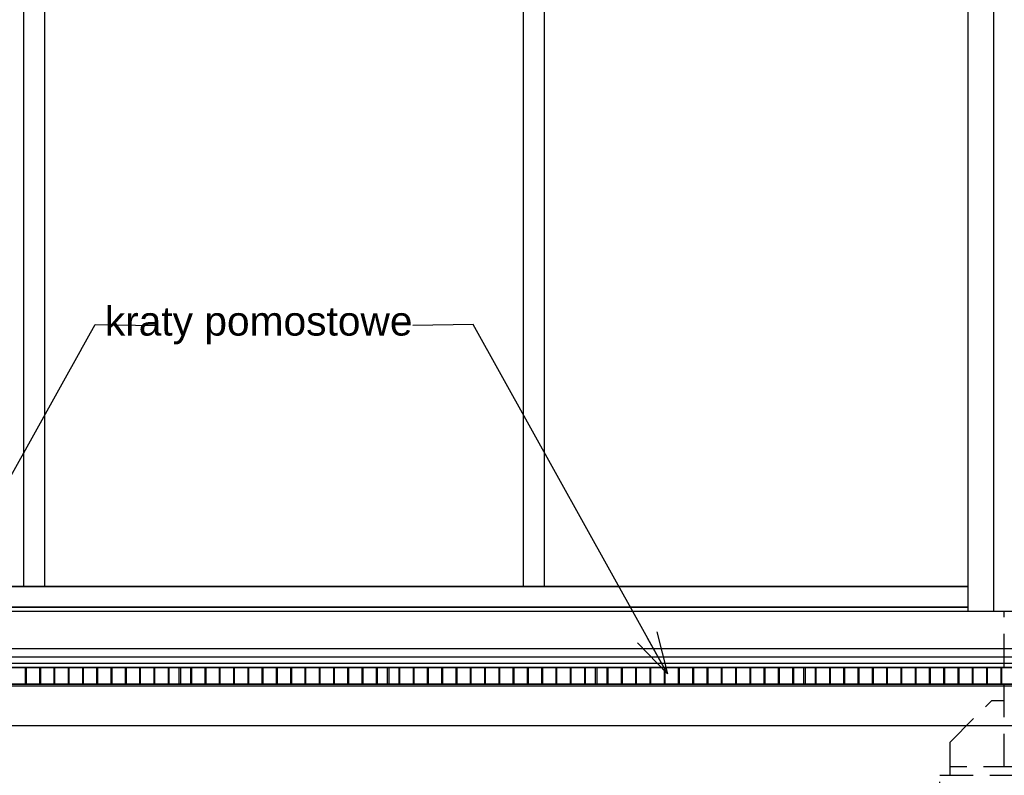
# Model space of a CAD drawing. Extents: x 5703 to 11842, y -4896 to -230.
# Tile 7 of 28: x 7083 to 7319, y -4658 to -4476. Entities that reach past the tile are written whole.
import ezdxf

# ---------------------------------------------------------------- set-up
doc = ezdxf.new("R2010")
doc.units = 0
doc.header["$LTSCALE"] = 2
doc.linetypes.add('JIS_02_2.0', pattern=[3, 2, -1])
doc.layers.add('a___widokowa_0.25', color=7, linetype='Continuous', lineweight=25)
for name, color, linetype in [('Budowlane - Krata Wema', 7, 'Continuous'), ('Budowlane - Opisy', 7, 'Continuous'), ('Budowlane - Wylewka betonowa', 7, 'Continuous'), ('Konstrukcja - Fasada', 7, 'Continuous'), ('Konstrukcja - Płyta - Zbrojenie Rozproszone', 7, 'Continuous'), ('Konstrukcja - slupy myjnia', 7, 'Continuous'), ('Myjnia - podloga', 7, 'Continuous')]:
    doc.layers.add(name, color=color, linetype=linetype)
doc.styles.add('GENERATED_STYLE_2', font='ARIAL.TTF')
doc.styles.get("Standard").update_dxf_attribs({"font": 'arial.ttf'})
doc.dimstyles.new('GENERATED_STYLE__61', dxfattribs={"dimtxt": 0.18, "dimasz": 4.56, "dimexe": 0.18, "dimexo": 0.0625, "dimgap": 0.09, "dimtad": 0, "dimtih": 1, "dimtoh": 1, "dimdec": 4, "dimzin": 0, "dimdsep": 46, "dimtxsty": 'Standard', "dimcen": 0.09, "dimadec": 0, "dimazin": 0, "dimtfac": 1, "dimtdec": 4, "dimtmove": 0, "dimatfit": 3, "dimldrblk": 'ARROWHEAD_3', "dimfxl": 1, "dimtolj": 1, "dimtzin": 0, "dimarcsym": 0})

# ---------------------------------------------------------------- blocks, each defined once
blk = doc.blocks.new('ARROWHEAD_3')
at = {"linetype": 'Continuous'}
blk.add_line((0, 0), (-1, 0), dxfattribs=at)
at = {"linetype": 'Continuous', "flags": 128}
blk.add_lwpolyline([(-1, 0.2679), (0, 0), (-1, -0.2679)], dxfattribs=at)

msp = doc.modelspace()

# ---------------------------------------------------------------- linework, layer by layer
at = {"layer": 'a___widokowa_0.25', "linetype": 'JIS_02_2.0', "ltscale": 2}
for p, q in [((7319.0055, -4655.9996), (7319.0076, -4618.5996)), ((7306.0076, -4649.9996), (7316.0076, -4639.9996)), ((7316.0076, -4639.9996), (7319.0076, -4639.9996)), ((7306.0076, -4657.9996), (7306.0076, -4649.9996)), ((7346.0076, -4655.9996), (7306.0076, -4655.9996)), ((7303.5421, -4727.5996), (7303.5421, -4657.9996)), ((7303.5421, -4657.9996), (7348.5421, -4657.9996))]:
    msp.add_line(p, q, dxfattribs=at)
at = {"layer": 'a___widokowa_0.25'}
for p, q in [((7496.542, -4631.1096), (6770.542, -4631.1096)), ((7494.0421, -4636.5996), (6855.042, -4636.5996))]:
    msp.add_line(p, q, dxfattribs=at)
at = {"layer": 'Budowlane - Krata Wema'}
for p, q in [((7080.707, -4632.0996), (7083.937, -4632.0996)), ((7083.9371, -4632.0996), (7080.7071, -4632.0996)), ((7083.937, -4632.0996), (7084.137, -4632.0996)), ((7083.937, -4636.0996), (7083.937, -4632.0996)), ((7083.9371, -4636.0996), (7083.9371, -4632.0996)), ((7084.1371, -4632.0996), (7083.9371, -4632.0996)), ((7084.137, -4632.0996), (7087.367, -4632.0996)), ((7084.137, -4636.0996), (7084.137, -4632.0996)), ((7087.3671, -4632.0996), (7084.1371, -4632.0996)), ((7084.1371, -4636.0996), (7084.1371, -4632.0996)), ((7087.367, -4632.0996), (7087.567, -4632.0996)), ((7087.367, -4636.0996), (7087.367, -4632.0996)), ((7087.3671, -4636.0996), (7087.3671, -4632.0996)), ((7087.5671, -4632.0996), (7087.3671, -4632.0996)), ((7087.567, -4632.0996), (7090.797, -4632.0996)), ((7087.567, -4636.0996), (7087.567, -4632.0996)), ((7090.7971, -4632.0996), (7087.5671, -4632.0996)), ((7087.5671, -4636.0996), (7087.5671, -4632.0996)), ((7090.797, -4632.0996), (7090.997, -4632.0996)), ((7090.797, -4636.0996), (7090.797, -4632.0996)), ((7090.7971, -4636.0996), (7090.7971, -4632.0996)), ((7090.9971, -4632.0996), (7090.7971, -4632.0996)), ((7090.997, -4632.0996), (7094.227, -4632.0996)), ((7090.997, -4636.0996), (7090.997, -4632.0996)), ((7094.2271, -4632.0996), (7090.9971, -4632.0996)), ((7090.9971, -4636.0996), (7090.9971, -4632.0996)), ((7094.227, -4632.0996), (7094.427, -4632.0996)), ((7094.227, -4636.0996), (7094.227, -4632.0996)), ((7094.2271, -4636.0996), (7094.2271, -4632.0996)), ((7094.4271, -4632.0996), (7094.2271, -4632.0996)), ((7094.427, -4632.0996), (7097.657, -4632.0996)), ((7094.427, -4636.0996), (7094.427, -4632.0996)), ((7097.6571, -4632.0996), (7094.4271, -4632.0996)), ((7094.4271, -4636.0996), (7094.4271, -4632.0996)), ((7097.657, -4632.0996), (7097.857, -4632.0996)), ((7097.657, -4636.0996), (7097.657, -4632.0996)), ((7097.6571, -4636.0996), (7097.6571, -4632.0996)), ((7097.8571, -4632.0996), (7097.6571, -4632.0996)), ((7097.857, -4632.0996), (7101.087, -4632.0996)), ((7097.857, -4636.0996), (7097.857, -4632.0996)), ((7101.0871, -4632.0996), (7097.8571, -4632.0996)), ((7097.8571, -4636.0996), (7097.8571, -4632.0996)), ((7101.087, -4632.0996), (7101.287, -4632.0996)), ((7101.087, -4636.0996), (7101.087, -4632.0996)), ((7101.0871, -4636.0996), (7101.0871, -4632.0996)), ((7101.2871, -4632.0996), (7101.0871, -4632.0996)), ((7101.287, -4632.0996), (7104.517, -4632.0996)), ((7101.287, -4636.0996), (7101.287, -4632.0996)), ((7104.5171, -4632.0996), (7101.2871, -4632.0996)), ((7101.2871, -4636.0996), (7101.2871, -4632.0996)), ((7104.517, -4632.0996), (7104.717, -4632.0996)), ((7104.517, -4636.0996), (7104.517, -4632.0996)), ((7104.5171, -4636.0996), (7104.5171, -4632.0996)), ((7104.7171, -4632.0996), (7104.5171, -4632.0996)), ((7104.717, -4632.0996), (7107.947, -4632.0996)), ((7104.717, -4636.0996), (7104.717, -4632.0996)), ((7107.9471, -4632.0996), (7104.7171, -4632.0996)), ((7104.7171, -4636.0996), (7104.7171, -4632.0996)), ((7107.947, -4632.0996), (7108.147, -4632.0996)), ((7107.947, -4636.0996), (7107.947, -4632.0996)), ((7107.9471, -4636.0996), (7107.9471, -4632.0996)), ((7108.1471, -4632.0996), (7107.9471, -4632.0996)), ((7108.147, -4632.0996), (7111.377, -4632.0996)), ((7108.147, -4636.0996), (7108.147, -4632.0996)), ((7111.3771, -4632.0996), (7108.1471, -4632.0996)), ((7108.1471, -4636.0996), (7108.1471, -4632.0996)), ((7111.377, -4632.0996), (7111.577, -4632.0996)), ((7111.377, -4636.0996), (7111.377, -4632.0996)), ((7111.3771, -4636.0996), (7111.3771, -4632.0996)), ((7111.5771, -4632.0996), (7111.3771, -4632.0996)), ((7111.577, -4632.0996), (7114.807, -4632.0996)), ((7111.577, -4636.0996), (7111.577, -4632.0996)), ((7114.8071, -4632.0996), (7111.5771, -4632.0996)), ((7111.5771, -4636.0996), (7111.5771, -4632.0996)), ((7114.807, -4632.0996), (7115.007, -4632.0996)), ((7114.807, -4636.0996), (7114.807, -4632.0996)), ((7114.8071, -4636.0996), (7114.8071, -4632.0996)), ((7115.0071, -4632.0996), (7114.8071, -4632.0996)), ((7115.007, -4632.0996), (7118.237, -4632.0996)), ((7115.007, -4636.0996), (7115.007, -4632.0996)), ((7118.2371, -4632.0996), (7115.0071, -4632.0996)), ((7115.0071, -4636.0996), (7115.0071, -4632.0996)), ((7118.237, -4632.0996), (7118.437, -4632.0996)), ((7118.237, -4636.0996), (7118.237, -4632.0996)), ((7118.2371, -4636.0996), (7118.2371, -4632.0996)), ((7118.4371, -4632.0996), (7118.2371, -4632.0996)), ((7118.437, -4632.0996), (7120.842, -4632.0996)), ((7118.437, -4636.0996), (7118.437, -4632.0996)), ((7120.8421, -4632.0996), (7118.4371, -4632.0996)), ((7118.4371, -4636.0996), (7118.4371, -4632.0996)), ((7120.842, -4632.0996), (7121.042, -4632.0996)), ((7120.842, -4636.0996), (7120.842, -4632.0996)), ((7120.8421, -4636.0996), (7120.8421, -4632.0996)), ((7121.0421, -4632.0996), (7120.8421, -4632.0996)), ((7121.042, -4632.0996), (7121.242, -4632.0996)), ((7121.2421, -4632.0996), (7121.0421, -4632.0996)), ((7121.242, -4632.0996), (7123.647, -4632.0996)), ((7121.242, -4636.0996), (7121.242, -4632.0996)), ((7123.6471, -4632.0996), (7121.2421, -4632.0996)), ((7121.2421, -4636.0996), (7121.2421, -4632.0996)), ((7123.647, -4632.0996), (7123.847, -4632.0996)), ((7123.647, -4636.0996), (7123.647, -4632.0996)), ((7123.6471, -4636.0996), (7123.6471, -4632.0996)), ((7123.8471, -4632.0996), (7123.6471, -4632.0996)), ((7123.847, -4632.0996), (7127.077, -4632.0996)), ((7123.847, -4636.0996), (7123.847, -4632.0996)), ((7127.0771, -4632.0996), (7123.8471, -4632.0996)), ((7123.8471, -4636.0996), (7123.8471, -4632.0996)), ((7127.077, -4632.0996), (7127.277, -4632.0996)), ((7127.077, -4636.0996), (7127.077, -4632.0996)), ((7127.0771, -4636.0996), (7127.0771, -4632.0996)), ((7127.2771, -4632.0996), (7127.0771, -4632.0996)), ((7127.277, -4632.0996), (7130.507, -4632.0996)), ((7127.277, -4636.0996), (7127.277, -4632.0996)), ((7130.5071, -4632.0996), (7127.2771, -4632.0996)), ((7127.2771, -4636.0996), (7127.2771, -4632.0996)), ((7130.507, -4632.0996), (7130.707, -4632.0996)), ((7130.507, -4636.0996), (7130.507, -4632.0996)), ((7130.5071, -4636.0996), (7130.5071, -4632.0996)), ((7130.7071, -4632.0996), (7130.5071, -4632.0996)), ((7130.707, -4632.0996), (7133.937, -4632.0996)), ((7130.707, -4636.0996), (7130.707, -4632.0996)), ((7133.9371, -4632.0996), (7130.7071, -4632.0996)), ((7130.7071, -4636.0996), (7130.7071, -4632.0996)), ((7133.937, -4632.0996), (7134.137, -4632.0996)), ((7133.937, -4636.0996), (7133.937, -4632.0996)), ((7133.9371, -4636.0996), (7133.9371, -4632.0996)), ((7134.1371, -4632.0996), (7133.9371, -4632.0996)), ((7134.137, -4632.0996), (7137.367, -4632.0996)), ((7134.137, -4636.0996), (7134.137, -4632.0996)), ((7137.3671, -4632.0996), (7134.1371, -4632.0996)), ((7134.1371, -4636.0996), (7134.1371, -4632.0996)), ((7137.367, -4632.0996), (7137.567, -4632.0996)), ((7137.367, -4636.0996), (7137.367, -4632.0996)), ((7137.3671, -4636.0996), (7137.3671, -4632.0996)), ((7137.5671, -4632.0996), (7137.3671, -4632.0996)), ((7137.567, -4632.0996), (7140.797, -4632.0996)), ((7137.567, -4636.0996), (7137.567, -4632.0996)), ((7140.7971, -4632.0996), (7137.5671, -4632.0996)), ((7137.5671, -4636.0996), (7137.5671, -4632.0996)), ((7140.797, -4632.0996), (7140.997, -4632.0996)), ((7140.797, -4636.0996), (7140.797, -4632.0996)), ((7140.7971, -4636.0996), (7140.7971, -4632.0996)), ((7140.9971, -4632.0996), (7140.7971, -4632.0996)), ((7140.997, -4632.0996), (7144.227, -4632.0996)), ((7140.997, -4636.0996), (7140.997, -4632.0996)), ((7144.2271, -4632.0996), (7140.9971, -4632.0996)), ((7140.9971, -4636.0996), (7140.9971, -4632.0996)), ((7144.227, -4632.0996), (7144.427, -4632.0996)), ((7144.227, -4636.0996), (7144.227, -4632.0996)), ((7144.2271, -4636.0996), (7144.2271, -4632.0996)), ((7144.4271, -4632.0996), (7144.2271, -4632.0996)), ((7144.427, -4632.0996), (7147.657, -4632.0996)), ((7144.427, -4636.0996), (7144.427, -4632.0996)), ((7147.6571, -4632.0996), (7144.4271, -4632.0996)), ((7144.4271, -4636.0996), (7144.4271, -4632.0996)), ((7147.657, -4632.0996), (7147.857, -4632.0996)), ((7147.657, -4636.0996), (7147.657, -4632.0996)), ((7147.6571, -4636.0996), (7147.6571, -4632.0996)), ((7147.8571, -4632.0996), (7147.6571, -4632.0996)), ((7147.857, -4632.0996), (7151.087, -4632.0996)), ((7147.857, -4636.0996), (7147.857, -4632.0996)), ((7151.0871, -4632.0996), (7147.8571, -4632.0996)), ((7147.8571, -4636.0996), (7147.8571, -4632.0996)), ((7151.087, -4632.0996), (7151.287, -4632.0996)), ((7151.087, -4636.0996), (7151.087, -4632.0996)), ((7151.0871, -4636.0996), (7151.0871, -4632.0996)), ((7151.2871, -4632.0996), (7151.0871, -4632.0996)), ((7151.287, -4632.0996), (7154.517, -4632.0996)), ((7151.287, -4636.0996), (7151.287, -4632.0996)), ((7154.5171, -4632.0996), (7151.2871, -4632.0996)), ((7151.2871, -4636.0996), (7151.2871, -4632.0996)), ((7154.517, -4632.0996), (7154.717, -4632.0996)), ((7154.517, -4636.0996), (7154.517, -4632.0996)), ((7154.5171, -4636.0996), (7154.5171, -4632.0996)), ((7154.7171, -4632.0996), (7154.5171, -4632.0996)), ((7154.717, -4632.0996), (7157.947, -4632.0996)), ((7154.717, -4636.0996), (7154.717, -4632.0996)), ((7157.9471, -4632.0996), (7154.7171, -4632.0996)), ((7154.7171, -4636.0996), (7154.7171, -4632.0996)), ((7157.947, -4632.0996), (7158.147, -4632.0996)), ((7157.947, -4636.0996), (7157.947, -4632.0996)), ((7157.9471, -4636.0996), (7157.9471, -4632.0996)), ((7158.1471, -4632.0996), (7157.9471, -4632.0996)), ((7158.147, -4632.0996), (7161.377, -4632.0996)), ((7158.147, -4636.0996), (7158.147, -4632.0996)), ((7161.3771, -4632.0996), (7158.1471, -4632.0996)), ((7158.1471, -4636.0996), (7158.1471, -4632.0996)), ((7161.377, -4632.0996), (7161.577, -4632.0996)), ((7161.377, -4636.0996), (7161.377, -4632.0996)), ((7161.3771, -4636.0996), (7161.3771, -4632.0996)), ((7161.5771, -4632.0996), (7161.3771, -4632.0996)), ((7161.577, -4632.0996), (7164.807, -4632.0996)), ((7161.577, -4636.0996), (7161.577, -4632.0996)), ((7164.8071, -4632.0996), (7161.5771, -4632.0996)), ((7161.5771, -4636.0996), (7161.5771, -4632.0996)), ((7164.807, -4632.0996), (7165.007, -4632.0996)), ((7164.807, -4636.0996), (7164.807, -4632.0996)), ((7164.8071, -4636.0996), (7164.8071, -4632.0996)), ((7165.0071, -4632.0996), (7164.8071, -4632.0996)), ((7165.007, -4632.0996), (7168.237, -4632.0996)), ((7165.007, -4636.0996), (7165.007, -4632.0996)), ((7168.2371, -4632.0996), (7165.0071, -4632.0996)), ((7165.0071, -4636.0996), (7165.0071, -4632.0996)), ((7168.237, -4632.0996), (7168.437, -4632.0996)), ((7168.237, -4636.0996), (7168.237, -4632.0996)), ((7168.2371, -4636.0996), (7168.2371, -4632.0996)), ((7168.4371, -4632.0996), (7168.2371, -4632.0996)), ((7168.437, -4632.0996), (7170.842, -4632.0996)), ((7168.437, -4636.0996), (7168.437, -4632.0996)), ((7170.8421, -4632.0996), (7168.4371, -4632.0996)), ((7168.4371, -4636.0996), (7168.4371, -4632.0996)), ((7170.842, -4632.0996), (7171.042, -4632.0996)), ((7170.842, -4636.0996), (7170.842, -4632.0996)), ((7170.8421, -4636.0996), (7170.8421, -4632.0996)), ((7171.0421, -4632.0996), (7170.8421, -4632.0996)), ((7171.042, -4632.0996), (7171.242, -4632.0996)), ((7171.2421, -4632.0996), (7171.0421, -4632.0996)), ((7171.242, -4632.0996), (7173.647, -4632.0996)), ((7171.242, -4636.0996), (7171.242, -4632.0996)), ((7173.6471, -4632.0996), (7171.2421, -4632.0996)), ((7171.2421, -4636.0996), (7171.2421, -4632.0996)), ((7173.647, -4632.0996), (7173.847, -4632.0996)), ((7173.647, -4636.0996), (7173.647, -4632.0996)), ((7173.6471, -4636.0996), (7173.6471, -4632.0996)), ((7173.8471, -4632.0996), (7173.6471, -4632.0996)), ((7173.847, -4632.0996), (7177.077, -4632.0996)), ((7173.847, -4636.0996), (7173.847, -4632.0996)), ((7177.0771, -4632.0996), (7173.8471, -4632.0996)), ((7173.8471, -4636.0996), (7173.8471, -4632.0996)), ((7177.077, -4632.0996), (7177.277, -4632.0996)), ((7177.077, -4636.0996), (7177.077, -4632.0996)), ((7177.0771, -4636.0996), (7177.0771, -4632.0996)), ((7177.2771, -4632.0996), (7177.0771, -4632.0996)), ((7177.277, -4632.0996), (7180.507, -4632.0996)), ((7177.277, -4636.0996), (7177.277, -4632.0996)), ((7180.5071, -4632.0996), (7177.2771, -4632.0996)), ((7177.2771, -4636.0996), (7177.2771, -4632.0996)), ((7180.507, -4632.0996), (7180.707, -4632.0996)), ((7180.507, -4636.0996), (7180.507, -4632.0996)), ((7180.5071, -4636.0996), (7180.5071, -4632.0996)), ((7180.7071, -4632.0996), (7180.5071, -4632.0996)), ((7180.707, -4632.0996), (7183.937, -4632.0996)), ((7180.707, -4636.0996), (7180.707, -4632.0996)), ((7183.9371, -4632.0996), (7180.7071, -4632.0996)), ((7180.7071, -4636.0996), (7180.7071, -4632.0996)), ((7183.937, -4632.0996), (7184.137, -4632.0996)), ((7183.937, -4636.0996), (7183.937, -4632.0996)), ((7183.9371, -4636.0996), (7183.9371, -4632.0996)), ((7184.1371, -4632.0996), (7183.9371, -4632.0996)), ((7184.137, -4632.0996), (7187.367, -4632.0996)), ((7184.137, -4636.0996), (7184.137, -4632.0996)), ((7187.3671, -4632.0996), (7184.1371, -4632.0996)), ((7184.1371, -4636.0996), (7184.1371, -4632.0996)), ((7187.367, -4632.0996), (7187.567, -4632.0996)), ((7187.367, -4636.0996), (7187.367, -4632.0996)), ((7187.3671, -4636.0996), (7187.3671, -4632.0996)), ((7187.5671, -4632.0996), (7187.3671, -4632.0996)), ((7187.567, -4632.0996), (7190.797, -4632.0996)), ((7187.567, -4636.0996), (7187.567, -4632.0996)), ((7190.7971, -4632.0996), (7187.5671, -4632.0996)), ((7187.5671, -4636.0996), (7187.5671, -4632.0996)), ((7190.797, -4632.0996), (7190.997, -4632.0996)), ((7190.797, -4636.0996), (7190.797, -4632.0996)), ((7190.7971, -4636.0996), (7190.7971, -4632.0996)), ((7190.9971, -4632.0996), (7190.7971, -4632.0996)), ((7190.997, -4632.0996), (7194.227, -4632.0996)), ((7190.997, -4636.0996), (7190.997, -4632.0996)), ((7194.2271, -4632.0996), (7190.9971, -4632.0996)), ((7190.9971, -4636.0996), (7190.9971, -4632.0996)), ((7194.227, -4632.0996), (7194.427, -4632.0996)), ((7194.227, -4636.0996), (7194.227, -4632.0996)), ((7194.2271, -4636.0996), (7194.2271, -4632.0996)), ((7194.4271, -4632.0996), (7194.2271, -4632.0996)), ((7194.427, -4632.0996), (7197.657, -4632.0996)), ((7194.427, -4636.0996), (7194.427, -4632.0996)), ((7197.6571, -4632.0996), (7194.4271, -4632.0996)), ((7194.4271, -4636.0996), (7194.4271, -4632.0996)), ((7197.657, -4632.0996), (7197.857, -4632.0996)), ((7197.657, -4636.0996), (7197.657, -4632.0996)), ((7197.6571, -4636.0996), (7197.6571, -4632.0996)), ((7197.8571, -4632.0996), (7197.6571, -4632.0996)), ((7197.857, -4632.0996), (7201.087, -4632.0996)), ((7197.857, -4636.0996), (7197.857, -4632.0996)), ((7201.0871, -4632.0996), (7197.8571, -4632.0996)), ((7197.8571, -4636.0996), (7197.8571, -4632.0996)), ((7201.087, -4632.0996), (7201.287, -4632.0996)), ((7201.087, -4636.0996), (7201.087, -4632.0996)), ((7201.0871, -4636.0996), (7201.0871, -4632.0996)), ((7201.2871, -4632.0996), (7201.0871, -4632.0996)), ((7201.287, -4632.0996), (7204.517, -4632.0996)), ((7201.287, -4636.0996), (7201.287, -4632.0996)), ((7204.5171, -4632.0996), (7201.2871, -4632.0996)), ((7201.2871, -4636.0996), (7201.2871, -4632.0996)), ((7204.517, -4632.0996), (7204.717, -4632.0996)), ((7204.517, -4636.0996), (7204.517, -4632.0996)), ((7204.5171, -4636.0996), (7204.5171, -4632.0996)), ((7204.7171, -4632.0996), (7204.5171, -4632.0996)), ((7204.717, -4632.0996), (7207.947, -4632.0996)), ((7204.717, -4636.0996), (7204.717, -4632.0996)), ((7207.9471, -4632.0996), (7204.7171, -4632.0996)), ((7204.7171, -4636.0996), (7204.7171, -4632.0996)), ((7207.947, -4632.0996), (7208.147, -4632.0996)), ((7207.947, -4636.0996), (7207.947, -4632.0996)), ((7207.9471, -4636.0996), (7207.9471, -4632.0996)), ((7208.1471, -4632.0996), (7207.9471, -4632.0996)), ((7208.147, -4632.0996), (7211.377, -4632.0996)), ((7208.147, -4636.0996), (7208.147, -4632.0996)), ((7211.3771, -4632.0996), (7208.1471, -4632.0996)), ((7208.1471, -4636.0996), (7208.1471, -4632.0996)), ((7211.377, -4632.0996), (7211.577, -4632.0996)), ((7211.377, -4636.0996), (7211.377, -4632.0996)), ((7211.3771, -4636.0996), (7211.3771, -4632.0996)), ((7211.5771, -4632.0996), (7211.3771, -4632.0996)), ((7211.577, -4632.0996), (7214.807, -4632.0996)), ((7211.577, -4636.0996), (7211.577, -4632.0996)), ((7214.8071, -4632.0996), (7211.5771, -4632.0996)), ((7211.5771, -4636.0996), (7211.5771, -4632.0996)), ((7214.807, -4632.0996), (7215.007, -4632.0996)), ((7214.807, -4636.0996), (7214.807, -4632.0996)), ((7214.8071, -4636.0996), (7214.8071, -4632.0996)), ((7215.0071, -4632.0996), (7214.8071, -4632.0996)), ((7215.007, -4632.0996), (7218.237, -4632.0996)), ((7215.007, -4636.0996), (7215.007, -4632.0996)), ((7218.2371, -4632.0996), (7215.0071, -4632.0996)), ((7215.0071, -4636.0996), (7215.0071, -4632.0996)), ((7218.237, -4632.0996), (7218.437, -4632.0996)), ((7218.237, -4636.0996), (7218.237, -4632.0996)), ((7218.2371, -4636.0996), (7218.2371, -4632.0996)), ((7218.4371, -4632.0996), (7218.2371, -4632.0996)), ((7218.437, -4632.0996), (7220.842, -4632.0996)), ((7218.437, -4636.0996), (7218.437, -4632.0996)), ((7220.8421, -4632.0996), (7218.4371, -4632.0996)), ((7218.4371, -4636.0996), (7218.4371, -4632.0996)), ((7220.842, -4632.0996), (7221.042, -4632.0996)), ((7220.842, -4636.0996), (7220.842, -4632.0996)), ((7220.8421, -4636.0996), (7220.8421, -4632.0996)), ((7221.0421, -4632.0996), (7220.8421, -4632.0996)), ((7221.042, -4632.0996), (7221.242, -4632.0996)), ((7221.2421, -4632.0996), (7221.0421, -4632.0996)), ((7221.242, -4632.0996), (7223.647, -4632.0996)), ((7221.242, -4636.0996), (7221.242, -4632.0996)), ((7223.6471, -4632.0996), (7221.2421, -4632.0996)), ((7221.2421, -4636.0996), (7221.2421, -4632.0996)), ((7223.647, -4632.0996), (7223.847, -4632.0996)), ((7223.647, -4636.0996), (7223.647, -4632.0996)), ((7223.6471, -4636.0996), (7223.6471, -4632.0996)), ((7223.8471, -4632.0996), (7223.6471, -4632.0996)), ((7223.847, -4632.0996), (7227.077, -4632.0996)), ((7223.847, -4636.0996), (7223.847, -4632.0996)), ((7227.0771, -4632.0996), (7223.8471, -4632.0996)), ((7223.8471, -4636.0996), (7223.8471, -4632.0996)), ((7227.077, -4632.0996), (7227.277, -4632.0996)), ((7227.077, -4636.0996), (7227.077, -4632.0996)), ((7227.0771, -4636.0996), (7227.0771, -4632.0996)), ((7227.2771, -4632.0996), (7227.0771, -4632.0996)), ((7227.277, -4632.0996), (7230.507, -4632.0996)), ((7227.277, -4636.0996), (7227.277, -4632.0996)), ((7230.5071, -4632.0996), (7227.2771, -4632.0996)), ((7227.2771, -4636.0996), (7227.2771, -4632.0996)), ((7230.507, -4632.0996), (7230.707, -4632.0996)), ((7230.507, -4636.0996), (7230.507, -4632.0996)), ((7230.5071, -4636.0996), (7230.5071, -4632.0996)), ((7230.7071, -4632.0996), (7230.5071, -4632.0996)), ((7230.707, -4632.0996), (7233.937, -4632.0996)), ((7230.707, -4636.0996), (7230.707, -4632.0996)), ((7233.9371, -4632.0996), (7230.7071, -4632.0996)), ((7230.7071, -4636.0996), (7230.7071, -4632.0996)), ((7233.937, -4632.0996), (7234.137, -4632.0996)), ((7233.937, -4636.0996), (7233.937, -4632.0996)), ((7233.9371, -4636.0996), (7233.9371, -4632.0996)), ((7234.1371, -4632.0996), (7233.9371, -4632.0996)), ((7234.137, -4632.0996), (7237.367, -4632.0996)), ((7234.137, -4636.0996), (7234.137, -4632.0996)), ((7237.3671, -4632.0996), (7234.1371, -4632.0996)), ((7234.1371, -4636.0996), (7234.1371, -4632.0996)), ((7237.367, -4632.0996), (7237.567, -4632.0996)), ((7237.367, -4636.0996), (7237.367, -4632.0996)), ((7237.3671, -4636.0996), (7237.3671, -4632.0996)), ((7237.5671, -4632.0996), (7237.3671, -4632.0996)), ((7237.567, -4632.0996), (7240.797, -4632.0996)), ((7237.567, -4636.0996), (7237.567, -4632.0996)), ((7240.7971, -4632.0996), (7237.5671, -4632.0996)), ((7237.5671, -4636.0996), (7237.5671, -4632.0996)), ((7240.797, -4632.0996), (7240.997, -4632.0996)), ((7240.797, -4636.0996), (7240.797, -4632.0996)), ((7240.7971, -4636.0996), (7240.7971, -4632.0996)), ((7240.9971, -4632.0996), (7240.7971, -4632.0996)), ((7240.997, -4632.0996), (7244.227, -4632.0996)), ((7240.997, -4636.0996), (7240.997, -4632.0996)), ((7244.2271, -4632.0996), (7240.9971, -4632.0996)), ((7240.9971, -4636.0996), (7240.9971, -4632.0996)), ((7244.227, -4632.0996), (7244.427, -4632.0996)), ((7244.227, -4636.0996), (7244.227, -4632.0996)), ((7244.2271, -4636.0996), (7244.2271, -4632.0996)), ((7244.4271, -4632.0996), (7244.2271, -4632.0996)), ((7244.427, -4632.0996), (7247.657, -4632.0996)), ((7244.427, -4636.0996), (7244.427, -4632.0996)), ((7247.6571, -4632.0996), (7244.4271, -4632.0996)), ((7244.4271, -4636.0996), (7244.4271, -4632.0996)), ((7247.657, -4632.0996), (7247.857, -4632.0996)), ((7247.657, -4636.0996), (7247.657, -4632.0996)), ((7247.6571, -4636.0996), (7247.6571, -4632.0996)), ((7247.8571, -4632.0996), (7247.6571, -4632.0996)), ((7247.857, -4632.0996), (7251.087, -4632.0996)), ((7247.857, -4636.0996), (7247.857, -4632.0996)), ((7251.0871, -4632.0996), (7247.8571, -4632.0996)), ((7247.8571, -4636.0996), (7247.8571, -4632.0996)), ((7251.087, -4632.0996), (7251.287, -4632.0996)), ((7251.087, -4636.0996), (7251.087, -4632.0996)), ((7251.0871, -4636.0996), (7251.0871, -4632.0996)), ((7251.2871, -4632.0996), (7251.0871, -4632.0996)), ((7251.287, -4632.0996), (7254.517, -4632.0996)), ((7251.287, -4636.0996), (7251.287, -4632.0996)), ((7254.5171, -4632.0996), (7251.2871, -4632.0996)), ((7251.2871, -4636.0996), (7251.2871, -4632.0996)), ((7254.517, -4632.0996), (7254.717, -4632.0996)), ((7254.517, -4636.0996), (7254.517, -4632.0996)), ((7254.5171, -4636.0996), (7254.5171, -4632.0996)), ((7254.7171, -4632.0996), (7254.5171, -4632.0996)), ((7254.717, -4632.0996), (7257.947, -4632.0996)), ((7254.717, -4636.0996), (7254.717, -4632.0996)), ((7257.9471, -4632.0996), (7254.7171, -4632.0996)), ((7254.7171, -4636.0996), (7254.7171, -4632.0996)), ((7257.947, -4632.0996), (7258.147, -4632.0996)), ((7257.947, -4636.0996), (7257.947, -4632.0996)), ((7257.9471, -4636.0996), (7257.9471, -4632.0996)), ((7258.1471, -4632.0996), (7257.9471, -4632.0996)), ((7258.147, -4632.0996), (7261.377, -4632.0996)), ((7258.147, -4636.0996), (7258.147, -4632.0996)), ((7261.3771, -4632.0996), (7258.1471, -4632.0996)), ((7258.1471, -4636.0996), (7258.1471, -4632.0996)), ((7261.377, -4632.0996), (7261.577, -4632.0996)), ((7261.377, -4636.0996), (7261.377, -4632.0996)), ((7261.3771, -4636.0996), (7261.3771, -4632.0996)), ((7261.5771, -4632.0996), (7261.3771, -4632.0996)), ((7261.577, -4632.0996), (7264.807, -4632.0996)), ((7261.577, -4636.0996), (7261.577, -4632.0996)), ((7264.8071, -4632.0996), (7261.5771, -4632.0996)), ((7261.5771, -4636.0996), (7261.5771, -4632.0996)), ((7264.807, -4632.0996), (7265.007, -4632.0996)), ((7264.807, -4636.0996), (7264.807, -4632.0996)), ((7264.8071, -4636.0996), (7264.8071, -4632.0996)), ((7265.0071, -4632.0996), (7264.8071, -4632.0996)), ((7265.007, -4632.0996), (7268.237, -4632.0996)), ((7265.007, -4636.0996), (7265.007, -4632.0996)), ((7268.2371, -4632.0996), (7265.0071, -4632.0996)), ((7265.0071, -4636.0996), (7265.0071, -4632.0996)), ((7268.237, -4632.0996), (7268.437, -4632.0996)), ((7268.237, -4636.0996), (7268.237, -4632.0996)), ((7268.2371, -4636.0996), (7268.2371, -4632.0996)), ((7268.4371, -4632.0996), (7268.2371, -4632.0996)), ((7268.437, -4632.0996), (7270.842, -4632.0996)), ((7268.437, -4636.0996), (7268.437, -4632.0996)), ((7270.8421, -4632.0996), (7268.4371, -4632.0996)), ((7268.4371, -4636.0996), (7268.4371, -4632.0996)), ((7270.842, -4632.0996), (7271.042, -4632.0996)), ((7270.842, -4636.0996), (7270.842, -4632.0996)), ((7270.8421, -4636.0996), (7270.8421, -4632.0996)), ((7271.0421, -4632.0996), (7270.8421, -4632.0996)), ((7271.042, -4632.0996), (7271.242, -4632.0996)), ((7271.2421, -4632.0996), (7271.0421, -4632.0996)), ((7271.242, -4632.0996), (7273.647, -4632.0996)), ((7271.242, -4636.0996), (7271.242, -4632.0996)), ((7273.6471, -4632.0996), (7271.2421, -4632.0996)), ((7271.2421, -4636.0996), (7271.2421, -4632.0996)), ((7273.647, -4632.0996), (7273.847, -4632.0996)), ((7273.647, -4636.0996), (7273.647, -4632.0996)), ((7273.6471, -4636.0996), (7273.6471, -4632.0996)), ((7273.8471, -4632.0996), (7273.6471, -4632.0996)), ((7273.847, -4632.0996), (7277.077, -4632.0996)), ((7273.847, -4636.0996), (7273.847, -4632.0996)), ((7277.0771, -4632.0996), (7273.8471, -4632.0996)), ((7273.8471, -4636.0996), (7273.8471, -4632.0996)), ((7277.077, -4632.0996), (7277.277, -4632.0996)), ((7277.077, -4636.0996), (7277.077, -4632.0996)), ((7277.0771, -4636.0996), (7277.0771, -4632.0996)), ((7277.2771, -4632.0996), (7277.0771, -4632.0996)), ((7277.277, -4632.0996), (7280.507, -4632.0996)), ((7277.277, -4636.0996), (7277.277, -4632.0996)), ((7280.5071, -4632.0996), (7277.2771, -4632.0996)), ((7277.2771, -4636.0996), (7277.2771, -4632.0996)), ((7280.507, -4632.0996), (7280.707, -4632.0996)), ((7280.507, -4636.0996), (7280.507, -4632.0996)), ((7280.5071, -4636.0996), (7280.5071, -4632.0996)), ((7280.7071, -4632.0996), (7280.5071, -4632.0996)), ((7280.707, -4632.0996), (7283.937, -4632.0996)), ((7280.707, -4636.0996), (7280.707, -4632.0996)), ((7283.9371, -4632.0996), (7280.7071, -4632.0996)), ((7280.7071, -4636.0996), (7280.7071, -4632.0996)), ((7283.937, -4632.0996), (7284.137, -4632.0996)), ((7283.937, -4636.0996), (7283.937, -4632.0996)), ((7283.9371, -4636.0996), (7283.9371, -4632.0996)), ((7284.1371, -4632.0996), (7283.9371, -4632.0996)), ((7284.137, -4632.0996), (7287.367, -4632.0996)), ((7284.137, -4636.0996), (7284.137, -4632.0996)), ((7287.3671, -4632.0996), (7284.1371, -4632.0996)), ((7284.1371, -4636.0996), (7284.1371, -4632.0996)), ((7287.367, -4632.0996), (7287.567, -4632.0996)), ((7287.367, -4636.0996), (7287.367, -4632.0996)), ((7287.3671, -4636.0996), (7287.3671, -4632.0996)), ((7287.5671, -4632.0996), (7287.3671, -4632.0996)), ((7287.567, -4632.0996), (7290.797, -4632.0996)), ((7287.567, -4636.0996), (7287.567, -4632.0996)), ((7290.7971, -4632.0996), (7287.5671, -4632.0996)), ((7287.5671, -4636.0996), (7287.5671, -4632.0996)), ((7290.797, -4632.0996), (7290.997, -4632.0996)), ((7290.797, -4636.0996), (7290.797, -4632.0996)), ((7290.7971, -4636.0996), (7290.7971, -4632.0996)), ((7290.9971, -4632.0996), (7290.7971, -4632.0996)), ((7290.997, -4632.0996), (7294.227, -4632.0996)), ((7290.997, -4636.0996), (7290.997, -4632.0996)), ((7294.2271, -4632.0996), (7290.9971, -4632.0996)), ((7290.9971, -4636.0996), (7290.9971, -4632.0996)), ((7294.227, -4632.0996), (7294.427, -4632.0996)), ((7294.227, -4636.0996), (7294.227, -4632.0996)), ((7294.2271, -4636.0996), (7294.2271, -4632.0996)), ((7294.4271, -4632.0996), (7294.2271, -4632.0996)), ((7294.427, -4632.0996), (7297.657, -4632.0996)), ((7294.427, -4636.0996), (7294.427, -4632.0996)), ((7297.6571, -4632.0996), (7294.4271, -4632.0996)), ((7294.4271, -4636.0996), (7294.4271, -4632.0996)), ((7297.657, -4632.0996), (7297.857, -4632.0996)), ((7297.657, -4636.0996), (7297.657, -4632.0996)), ((7297.6571, -4636.0996), (7297.6571, -4632.0996)), ((7297.8571, -4632.0996), (7297.6571, -4632.0996)), ((7297.857, -4632.0996), (7301.087, -4632.0996)), ((7297.857, -4636.0996), (7297.857, -4632.0996)), ((7301.0871, -4632.0996), (7297.8571, -4632.0996)), ((7297.8571, -4636.0996), (7297.8571, -4632.0996)), ((7301.087, -4632.0996), (7301.287, -4632.0996)), ((7301.087, -4636.0996), (7301.087, -4632.0996)), ((7301.0871, -4636.0996), (7301.0871, -4632.0996)), ((7301.2871, -4632.0996), (7301.0871, -4632.0996)), ((7301.287, -4632.0996), (7304.517, -4632.0996)), ((7301.287, -4636.0996), (7301.287, -4632.0996)), ((7304.5171, -4632.0996), (7301.2871, -4632.0996)), ((7301.2871, -4636.0996), (7301.2871, -4632.0996)), ((7304.517, -4632.0996), (7304.717, -4632.0996)), ((7304.517, -4636.0996), (7304.517, -4632.0996)), ((7304.5171, -4636.0996), (7304.5171, -4632.0996)), ((7304.7171, -4632.0996), (7304.5171, -4632.0996)), ((7304.717, -4632.0996), (7307.947, -4632.0996)), ((7304.717, -4636.0996), (7304.717, -4632.0996)), ((7307.9471, -4632.0996), (7304.7171, -4632.0996)), ((7304.7171, -4636.0996), (7304.7171, -4632.0996)), ((7307.947, -4632.0996), (7308.147, -4632.0996)), ((7307.947, -4636.0996), (7307.947, -4632.0996)), ((7307.9471, -4636.0996), (7307.9471, -4632.0996)), ((7308.1471, -4632.0996), (7307.9471, -4632.0996)), ((7308.147, -4632.0996), (7311.377, -4632.0996)), ((7308.147, -4636.0996), (7308.147, -4632.0996)), ((7311.3771, -4632.0996), (7308.1471, -4632.0996)), ((7308.1471, -4636.0996), (7308.1471, -4632.0996)), ((7311.377, -4632.0996), (7311.577, -4632.0996)), ((7311.377, -4636.0996), (7311.377, -4632.0996)), ((7311.3771, -4636.0996), (7311.3771, -4632.0996)), ((7311.5771, -4632.0996), (7311.3771, -4632.0996)), ((7311.577, -4632.0996), (7314.807, -4632.0996)), ((7311.577, -4636.0996), (7311.577, -4632.0996)), ((7314.8071, -4632.0996), (7311.5771, -4632.0996)), ((7311.5771, -4636.0996), (7311.5771, -4632.0996)), ((7314.807, -4632.0996), (7315.007, -4632.0996)), ((7314.807, -4636.0996), (7314.807, -4632.0996)), ((7314.8071, -4636.0996), (7314.8071, -4632.0996)), ((7315.0071, -4632.0996), (7314.8071, -4632.0996)), ((7315.007, -4632.0996), (7318.237, -4632.0996)), ((7315.007, -4636.0996), (7315.007, -4632.0996)), ((7318.2371, -4632.0996), (7315.0071, -4632.0996)), ((7315.0071, -4636.0996), (7315.0071, -4632.0996)), ((7318.237, -4632.0996), (7318.437, -4632.0996)), ((7318.237, -4636.0996), (7318.237, -4632.0996)), ((7318.2371, -4636.0996), (7318.2371, -4632.0996)), ((7318.4371, -4632.0996), (7318.2371, -4632.0996)), ((7318.437, -4632.0996), (7320.842, -4632.0996)), ((7318.437, -4636.0996), (7318.437, -4632.0996)), ((7320.8421, -4632.0996), (7318.4371, -4632.0996)), ((7318.4371, -4636.0996), (7318.4371, -4632.0996)), ((7080.707, -4636.0996), (7083.937, -4636.0996)), ((7083.9371, -4636.0996), (7080.7071, -4636.0996)), ((7083.937, -4636.0996), (7084.137, -4636.0996)), ((7084.1371, -4636.0996), (7083.9371, -4636.0996)), ((7084.137, -4636.0996), (7087.367, -4636.0996)), ((7087.3671, -4636.0996), (7084.1371, -4636.0996)), ((7087.367, -4636.0996), (7087.567, -4636.0996)), ((7087.5671, -4636.0996), (7087.3671, -4636.0996)), ((7087.567, -4636.0996), (7090.797, -4636.0996)), ((7090.7971, -4636.0996), (7087.5671, -4636.0996)), ((7090.797, -4636.0996), (7090.997, -4636.0996)), ((7090.9971, -4636.0996), (7090.7971, -4636.0996)), ((7090.997, -4636.0996), (7094.227, -4636.0996)), ((7094.2271, -4636.0996), (7090.9971, -4636.0996)), ((7094.227, -4636.0996), (7094.427, -4636.0996)), ((7094.4271, -4636.0996), (7094.2271, -4636.0996)), ((7094.427, -4636.0996), (7097.657, -4636.0996)), ((7097.6571, -4636.0996), (7094.4271, -4636.0996)), ((7097.657, -4636.0996), (7097.857, -4636.0996)), ((7097.8571, -4636.0996), (7097.6571, -4636.0996)), ((7097.857, -4636.0996), (7101.087, -4636.0996)), ((7101.0871, -4636.0996), (7097.8571, -4636.0996)), ((7101.087, -4636.0996), (7101.287, -4636.0996)), ((7101.2871, -4636.0996), (7101.0871, -4636.0996)), ((7101.287, -4636.0996), (7104.517, -4636.0996)), ((7104.5171, -4636.0996), (7101.2871, -4636.0996)), ((7104.517, -4636.0996), (7104.717, -4636.0996)), ((7104.7171, -4636.0996), (7104.5171, -4636.0996)), ((7104.717, -4636.0996), (7107.947, -4636.0996)), ((7107.9471, -4636.0996), (7104.7171, -4636.0996)), ((7107.947, -4636.0996), (7108.147, -4636.0996)), ((7108.1471, -4636.0996), (7107.9471, -4636.0996)), ((7108.147, -4636.0996), (7111.377, -4636.0996)), ((7111.3771, -4636.0996), (7108.1471, -4636.0996)), ((7111.377, -4636.0996), (7111.577, -4636.0996)), ((7111.5771, -4636.0996), (7111.3771, -4636.0996)), ((7111.577, -4636.0996), (7114.807, -4636.0996)), ((7114.8071, -4636.0996), (7111.5771, -4636.0996)), ((7114.807, -4636.0996), (7115.007, -4636.0996)), ((7115.0071, -4636.0996), (7114.8071, -4636.0996)), ((7115.007, -4636.0996), (7118.237, -4636.0996)), ((7118.2371, -4636.0996), (7115.0071, -4636.0996)), ((7118.237, -4636.0996), (7118.437, -4636.0996)), ((7118.4371, -4636.0996), (7118.2371, -4636.0996)), ((7118.437, -4636.0996), (7120.842, -4636.0996)), ((7120.8421, -4636.0996), (7118.4371, -4636.0996)), ((7120.842, -4636.0996), (7121.042, -4636.0996)), ((7121.0421, -4636.0996), (7120.8421, -4636.0996)), ((7121.042, -4636.0996), (7121.242, -4636.0996)), ((7121.2421, -4636.0996), (7121.0421, -4636.0996)), ((7121.242, -4636.0996), (7123.647, -4636.0996)), ((7123.6471, -4636.0996), (7121.2421, -4636.0996)), ((7123.647, -4636.0996), (7123.847, -4636.0996)), ((7123.8471, -4636.0996), (7123.6471, -4636.0996)), ((7123.847, -4636.0996), (7127.077, -4636.0996)), ((7127.0771, -4636.0996), (7123.8471, -4636.0996)), ((7127.077, -4636.0996), (7127.277, -4636.0996)), ((7127.2771, -4636.0996), (7127.0771, -4636.0996)), ((7127.277, -4636.0996), (7130.507, -4636.0996)), ((7130.5071, -4636.0996), (7127.2771, -4636.0996)), ((7130.507, -4636.0996), (7130.707, -4636.0996)), ((7130.7071, -4636.0996), (7130.5071, -4636.0996)), ((7130.707, -4636.0996), (7133.937, -4636.0996)), ((7133.9371, -4636.0996), (7130.7071, -4636.0996)), ((7133.937, -4636.0996), (7134.137, -4636.0996)), ((7134.1371, -4636.0996), (7133.9371, -4636.0996)), ((7134.137, -4636.0996), (7137.367, -4636.0996)), ((7137.3671, -4636.0996), (7134.1371, -4636.0996)), ((7137.367, -4636.0996), (7137.567, -4636.0996)), ((7137.5671, -4636.0996), (7137.3671, -4636.0996)), ((7137.567, -4636.0996), (7140.797, -4636.0996)), ((7140.7971, -4636.0996), (7137.5671, -4636.0996)), ((7140.797, -4636.0996), (7140.997, -4636.0996)), ((7140.9971, -4636.0996), (7140.7971, -4636.0996)), ((7140.997, -4636.0996), (7144.227, -4636.0996)), ((7144.2271, -4636.0996), (7140.9971, -4636.0996)), ((7144.227, -4636.0996), (7144.427, -4636.0996)), ((7144.4271, -4636.0996), (7144.2271, -4636.0996)), ((7144.427, -4636.0996), (7147.657, -4636.0996)), ((7147.6571, -4636.0996), (7144.4271, -4636.0996)), ((7147.657, -4636.0996), (7147.857, -4636.0996)), ((7147.8571, -4636.0996), (7147.6571, -4636.0996)), ((7147.857, -4636.0996), (7151.087, -4636.0996)), ((7151.0871, -4636.0996), (7147.8571, -4636.0996)), ((7151.087, -4636.0996), (7151.287, -4636.0996)), ((7151.2871, -4636.0996), (7151.0871, -4636.0996)), ((7151.287, -4636.0996), (7154.517, -4636.0996)), ((7154.5171, -4636.0996), (7151.2871, -4636.0996)), ((7154.517, -4636.0996), (7154.717, -4636.0996)), ((7154.7171, -4636.0996), (7154.5171, -4636.0996)), ((7154.717, -4636.0996), (7157.947, -4636.0996)), ((7157.9471, -4636.0996), (7154.7171, -4636.0996)), ((7157.947, -4636.0996), (7158.147, -4636.0996)), ((7158.1471, -4636.0996), (7157.9471, -4636.0996)), ((7158.147, -4636.0996), (7161.377, -4636.0996)), ((7161.3771, -4636.0996), (7158.1471, -4636.0996)), ((7161.377, -4636.0996), (7161.577, -4636.0996)), ((7161.5771, -4636.0996), (7161.3771, -4636.0996)), ((7161.577, -4636.0996), (7164.807, -4636.0996)), ((7164.8071, -4636.0996), (7161.5771, -4636.0996)), ((7164.807, -4636.0996), (7165.007, -4636.0996)), ((7165.0071, -4636.0996), (7164.8071, -4636.0996)), ((7165.007, -4636.0996), (7168.237, -4636.0996)), ((7168.2371, -4636.0996), (7165.0071, -4636.0996)), ((7168.237, -4636.0996), (7168.437, -4636.0996)), ((7168.4371, -4636.0996), (7168.2371, -4636.0996)), ((7168.437, -4636.0996), (7170.842, -4636.0996)), ((7170.8421, -4636.0996), (7168.4371, -4636.0996)), ((7170.842, -4636.0996), (7171.042, -4636.0996)), ((7171.0421, -4636.0996), (7170.8421, -4636.0996)), ((7171.042, -4636.0996), (7171.242, -4636.0996)), ((7171.2421, -4636.0996), (7171.0421, -4636.0996)), ((7171.242, -4636.0996), (7173.647, -4636.0996)), ((7173.6471, -4636.0996), (7171.2421, -4636.0996)), ((7173.647, -4636.0996), (7173.847, -4636.0996)), ((7173.8471, -4636.0996), (7173.6471, -4636.0996)), ((7173.847, -4636.0996), (7177.077, -4636.0996)), ((7177.0771, -4636.0996), (7173.8471, -4636.0996)), ((7177.077, -4636.0996), (7177.277, -4636.0996)), ((7177.2771, -4636.0996), (7177.0771, -4636.0996)), ((7177.277, -4636.0996), (7180.507, -4636.0996)), ((7180.5071, -4636.0996), (7177.2771, -4636.0996)), ((7180.507, -4636.0996), (7180.707, -4636.0996)), ((7180.7071, -4636.0996), (7180.5071, -4636.0996)), ((7180.707, -4636.0996), (7183.937, -4636.0996)), ((7183.9371, -4636.0996), (7180.7071, -4636.0996)), ((7183.937, -4636.0996), (7184.137, -4636.0996)), ((7184.1371, -4636.0996), (7183.9371, -4636.0996)), ((7184.137, -4636.0996), (7187.367, -4636.0996)), ((7187.3671, -4636.0996), (7184.1371, -4636.0996)), ((7187.367, -4636.0996), (7187.567, -4636.0996)), ((7187.5671, -4636.0996), (7187.3671, -4636.0996)), ((7187.567, -4636.0996), (7190.797, -4636.0996)), ((7190.7971, -4636.0996), (7187.5671, -4636.0996)), ((7190.797, -4636.0996), (7190.997, -4636.0996)), ((7190.9971, -4636.0996), (7190.7971, -4636.0996)), ((7190.997, -4636.0996), (7194.227, -4636.0996)), ((7194.2271, -4636.0996), (7190.9971, -4636.0996)), ((7194.227, -4636.0996), (7194.427, -4636.0996)), ((7194.4271, -4636.0996), (7194.2271, -4636.0996)), ((7194.427, -4636.0996), (7197.657, -4636.0996)), ((7197.6571, -4636.0996), (7194.4271, -4636.0996)), ((7197.657, -4636.0996), (7197.857, -4636.0996)), ((7197.8571, -4636.0996), (7197.6571, -4636.0996)), ((7197.857, -4636.0996), (7201.087, -4636.0996)), ((7201.0871, -4636.0996), (7197.8571, -4636.0996)), ((7201.087, -4636.0996), (7201.287, -4636.0996)), ((7201.2871, -4636.0996), (7201.0871, -4636.0996)), ((7201.287, -4636.0996), (7204.517, -4636.0996)), ((7204.5171, -4636.0996), (7201.2871, -4636.0996)), ((7204.517, -4636.0996), (7204.717, -4636.0996)), ((7204.7171, -4636.0996), (7204.5171, -4636.0996)), ((7204.717, -4636.0996), (7207.947, -4636.0996)), ((7207.9471, -4636.0996), (7204.7171, -4636.0996)), ((7207.947, -4636.0996), (7208.147, -4636.0996)), ((7208.1471, -4636.0996), (7207.9471, -4636.0996)), ((7208.147, -4636.0996), (7211.377, -4636.0996)), ((7211.3771, -4636.0996), (7208.1471, -4636.0996)), ((7211.377, -4636.0996), (7211.577, -4636.0996)), ((7211.5771, -4636.0996), (7211.3771, -4636.0996)), ((7211.577, -4636.0996), (7214.807, -4636.0996)), ((7214.8071, -4636.0996), (7211.5771, -4636.0996)), ((7214.807, -4636.0996), (7215.007, -4636.0996)), ((7215.0071, -4636.0996), (7214.8071, -4636.0996)), ((7215.007, -4636.0996), (7218.237, -4636.0996)), ((7218.2371, -4636.0996), (7215.0071, -4636.0996)), ((7218.237, -4636.0996), (7218.437, -4636.0996)), ((7218.4371, -4636.0996), (7218.2371, -4636.0996)), ((7218.437, -4636.0996), (7220.842, -4636.0996)), ((7220.8421, -4636.0996), (7218.4371, -4636.0996)), ((7220.842, -4636.0996), (7221.042, -4636.0996)), ((7221.0421, -4636.0996), (7220.8421, -4636.0996)), ((7221.042, -4636.0996), (7221.242, -4636.0996)), ((7221.2421, -4636.0996), (7221.0421, -4636.0996)), ((7221.242, -4636.0996), (7223.647, -4636.0996)), ((7223.6471, -4636.0996), (7221.2421, -4636.0996)), ((7223.647, -4636.0996), (7223.847, -4636.0996)), ((7223.8471, -4636.0996), (7223.6471, -4636.0996)), ((7223.847, -4636.0996), (7227.077, -4636.0996)), ((7227.0771, -4636.0996), (7223.8471, -4636.0996)), ((7227.077, -4636.0996), (7227.277, -4636.0996)), ((7227.2771, -4636.0996), (7227.0771, -4636.0996)), ((7227.277, -4636.0996), (7230.507, -4636.0996)), ((7230.5071, -4636.0996), (7227.2771, -4636.0996)), ((7230.507, -4636.0996), (7230.707, -4636.0996)), ((7230.7071, -4636.0996), (7230.5071, -4636.0996)), ((7230.707, -4636.0996), (7233.937, -4636.0996)), ((7233.9371, -4636.0996), (7230.7071, -4636.0996)), ((7233.937, -4636.0996), (7234.137, -4636.0996)), ((7234.1371, -4636.0996), (7233.9371, -4636.0996)), ((7234.137, -4636.0996), (7237.367, -4636.0996)), ((7237.3671, -4636.0996), (7234.1371, -4636.0996)), ((7237.367, -4636.0996), (7237.567, -4636.0996)), ((7237.5671, -4636.0996), (7237.3671, -4636.0996)), ((7237.567, -4636.0996), (7240.797, -4636.0996)), ((7240.7971, -4636.0996), (7237.5671, -4636.0996)), ((7240.797, -4636.0996), (7240.997, -4636.0996)), ((7240.9971, -4636.0996), (7240.7971, -4636.0996)), ((7240.997, -4636.0996), (7244.227, -4636.0996)), ((7244.2271, -4636.0996), (7240.9971, -4636.0996)), ((7244.227, -4636.0996), (7244.427, -4636.0996)), ((7244.4271, -4636.0996), (7244.2271, -4636.0996)), ((7244.427, -4636.0996), (7247.657, -4636.0996)), ((7247.6571, -4636.0996), (7244.4271, -4636.0996)), ((7247.657, -4636.0996), (7247.857, -4636.0996)), ((7247.8571, -4636.0996), (7247.6571, -4636.0996)), ((7247.857, -4636.0996), (7251.087, -4636.0996)), ((7251.0871, -4636.0996), (7247.8571, -4636.0996)), ((7251.087, -4636.0996), (7251.287, -4636.0996)), ((7251.2871, -4636.0996), (7251.0871, -4636.0996)), ((7251.287, -4636.0996), (7254.517, -4636.0996)), ((7254.5171, -4636.0996), (7251.2871, -4636.0996)), ((7254.517, -4636.0996), (7254.717, -4636.0996)), ((7254.7171, -4636.0996), (7254.5171, -4636.0996)), ((7254.717, -4636.0996), (7257.947, -4636.0996)), ((7257.9471, -4636.0996), (7254.7171, -4636.0996)), ((7257.947, -4636.0996), (7258.147, -4636.0996)), ((7258.1471, -4636.0996), (7257.9471, -4636.0996)), ((7258.147, -4636.0996), (7261.377, -4636.0996)), ((7261.3771, -4636.0996), (7258.1471, -4636.0996)), ((7261.377, -4636.0996), (7261.577, -4636.0996)), ((7261.5771, -4636.0996), (7261.3771, -4636.0996)), ((7261.577, -4636.0996), (7264.807, -4636.0996)), ((7264.8071, -4636.0996), (7261.5771, -4636.0996)), ((7264.807, -4636.0996), (7265.007, -4636.0996)), ((7265.0071, -4636.0996), (7264.8071, -4636.0996)), ((7265.007, -4636.0996), (7268.237, -4636.0996)), ((7268.2371, -4636.0996), (7265.0071, -4636.0996)), ((7268.237, -4636.0996), (7268.437, -4636.0996)), ((7268.4371, -4636.0996), (7268.2371, -4636.0996)), ((7268.437, -4636.0996), (7270.842, -4636.0996)), ((7270.8421, -4636.0996), (7268.4371, -4636.0996)), ((7270.842, -4636.0996), (7271.042, -4636.0996)), ((7271.0421, -4636.0996), (7270.8421, -4636.0996)), ((7271.042, -4636.0996), (7271.242, -4636.0996)), ((7271.2421, -4636.0996), (7271.0421, -4636.0996)), ((7271.242, -4636.0996), (7273.647, -4636.0996)), ((7273.6471, -4636.0996), (7271.2421, -4636.0996)), ((7273.647, -4636.0996), (7273.847, -4636.0996)), ((7273.8471, -4636.0996), (7273.6471, -4636.0996)), ((7273.847, -4636.0996), (7277.077, -4636.0996)), ((7277.0771, -4636.0996), (7273.8471, -4636.0996)), ((7277.077, -4636.0996), (7277.277, -4636.0996)), ((7277.2771, -4636.0996), (7277.0771, -4636.0996)), ((7277.277, -4636.0996), (7280.507, -4636.0996)), ((7280.5071, -4636.0996), (7277.2771, -4636.0996)), ((7280.507, -4636.0996), (7280.707, -4636.0996)), ((7280.7071, -4636.0996), (7280.5071, -4636.0996)), ((7280.707, -4636.0996), (7283.937, -4636.0996)), ((7283.9371, -4636.0996), (7280.7071, -4636.0996)), ((7283.937, -4636.0996), (7284.137, -4636.0996)), ((7284.1371, -4636.0996), (7283.9371, -4636.0996)), ((7284.137, -4636.0996), (7287.367, -4636.0996)), ((7287.3671, -4636.0996), (7284.1371, -4636.0996)), ((7287.367, -4636.0996), (7287.567, -4636.0996)), ((7287.5671, -4636.0996), (7287.3671, -4636.0996)), ((7287.567, -4636.0996), (7290.797, -4636.0996)), ((7290.7971, -4636.0996), (7287.5671, -4636.0996)), ((7290.797, -4636.0996), (7290.997, -4636.0996)), ((7290.9971, -4636.0996), (7290.7971, -4636.0996)), ((7290.997, -4636.0996), (7294.227, -4636.0996)), ((7294.2271, -4636.0996), (7290.9971, -4636.0996)), ((7294.227, -4636.0996), (7294.427, -4636.0996)), ((7294.4271, -4636.0996), (7294.2271, -4636.0996)), ((7294.427, -4636.0996), (7297.657, -4636.0996)), ((7297.6571, -4636.0996), (7294.4271, -4636.0996)), ((7297.657, -4636.0996), (7297.857, -4636.0996)), ((7297.8571, -4636.0996), (7297.6571, -4636.0996)), ((7297.857, -4636.0996), (7301.087, -4636.0996)), ((7301.0871, -4636.0996), (7297.8571, -4636.0996)), ((7301.087, -4636.0996), (7301.287, -4636.0996)), ((7301.2871, -4636.0996), (7301.0871, -4636.0996)), ((7301.287, -4636.0996), (7304.517, -4636.0996)), ((7304.5171, -4636.0996), (7301.2871, -4636.0996)), ((7304.517, -4636.0996), (7304.717, -4636.0996)), ((7304.7171, -4636.0996), (7304.5171, -4636.0996)), ((7304.717, -4636.0996), (7307.947, -4636.0996)), ((7307.9471, -4636.0996), (7304.7171, -4636.0996)), ((7307.947, -4636.0996), (7308.147, -4636.0996)), ((7308.1471, -4636.0996), (7307.9471, -4636.0996)), ((7308.147, -4636.0996), (7311.377, -4636.0996)), ((7311.3771, -4636.0996), (7308.1471, -4636.0996)), ((7311.377, -4636.0996), (7311.577, -4636.0996)), ((7311.5771, -4636.0996), (7311.3771, -4636.0996)), ((7311.577, -4636.0996), (7314.807, -4636.0996)), ((7314.8071, -4636.0996), (7311.5771, -4636.0996)), ((7314.807, -4636.0996), (7315.007, -4636.0996)), ((7315.0071, -4636.0996), (7314.8071, -4636.0996)), ((7315.007, -4636.0996), (7318.237, -4636.0996)), ((7318.2371, -4636.0996), (7315.0071, -4636.0996)), ((7318.237, -4636.0996), (7318.437, -4636.0996)), ((7318.4371, -4636.0996), (7318.2371, -4636.0996)), ((7318.437, -4636.0996), (7320.842, -4636.0996)), ((7320.8421, -4636.0996), (7318.4371, -4636.0996))]:
    msp.add_line(p, q, dxfattribs=at)
at = {"layer": 'Budowlane - Wylewka betonowa'}
msp.add_line((7689.0421, -4618.5996), (6590.0421, -4618.5996), dxfattribs=at)
at = {"layer": 'Konstrukcja - Fasada'}
for p, q in [((7083.542, -4612.5996), (7083.542, -4305.0996)), ((7088.542, -4612.5996), (7088.542, -4305.0996)), ((7203.542, -4612.5996), (7203.542, -4305.0996)), ((7208.542, -4612.5996), (7208.542, -4305.0996)), ((7083.542, -4612.5996), (6981.727, -4612.5996)), ((6981.7271, -4612.5996), (7083.542, -4612.5996)), ((7088.542, -4612.5996), (7083.542, -4612.5996)), ((7083.542, -4612.5996), (7088.542, -4612.5996)), ((7088.542, -4612.5996), (7203.542, -4612.5996)), ((7203.542, -4612.5996), (7088.542, -4612.5996)), ((7208.542, -4612.5996), (7203.542, -4612.5996)), ((7203.542, -4612.5996), (7208.542, -4612.5996)), ((7208.542, -4612.5996), (7310.3571, -4612.5996)), ((7310.357, -4612.5996), (7208.542, -4612.5996)), ((7086.042, -4617.5996), (6981.727, -4617.5996)), ((6981.7271, -4617.5996), (7086.042, -4617.5996)), ((7086.042, -4617.5996), (7206.042, -4617.5996)), ((7206.042, -4617.5996), (7086.042, -4617.5996)), ((7206.042, -4617.5996), (7310.3571, -4617.5996)), ((7310.357, -4617.5996), (7206.042, -4617.5996))]:
    msp.add_line(p, q, dxfattribs=at)
at = {"layer": 'Konstrukcja - Płyta - Zbrojenie Rozproszone'}
for p, q in [((7689.0421, -4627.5996), (6598.0421, -4627.5996)), ((7596.0421, -4629.6196), (6696.0421, -4629.6196)), ((6855.042, -4645.9996), (7492.042, -4645.9996))]:
    msp.add_line(p, q, dxfattribs=at)
at = {"layer": 'Konstrukcja - slupy myjnia'}
for p, q in [((7310.3571, -4618.5996), (7310.3571, -4294.7996)), ((7316.5042, -4618.5996), (7316.5042, -4294.7996))]:
    msp.add_line(p, q, dxfattribs=at)
at = {"layer": 'Myjnia - podloga'}
msp.add_line((7596.0421, -4629.5996), (6696.0421, -4629.5996), dxfattribs=at)

# ---------------------------------------------------------------- texts
at = {"layer": 'Budowlane - Opisy', "insert": (7176.8747, -4549.8772), "char_height": 7.000002, "width": 81.851361, "attachment_point": 6, "line_spacing_factor": 0.93983, "style": 'GENERATED_STYLE_2', "bg_fill": 2}
msp.add_mtext('kraty pomostowe', dxfattribs=at)

# ---------------------------------------------------------------- next in the draw order: leaders
at = {"layer": 'Budowlane - Opisy'}
msp.add_leader([(7053.9734, -4633.5851), (7100.6118, -4549.6772), (7115.1194, -4549.8772)], dimstyle='GENERATED_STYLE__61', override={"dimasz": 10}, dxfattribs=at)
at = {"layer": 'Budowlane - Opisy', "annotation_type": 0, "has_hookline": 1, "hookline_direction": 1, "text_width": 72.793}
msp.add_leader([(7238.1107, -4633.5851), (7191.4723, -4549.6772), (7176.9647, -4549.8772)], dimstyle='GENERATED_STYLE__61', override={"dimasz": 10}, dxfattribs=at)

doc.saveas('drawing.dxf')
